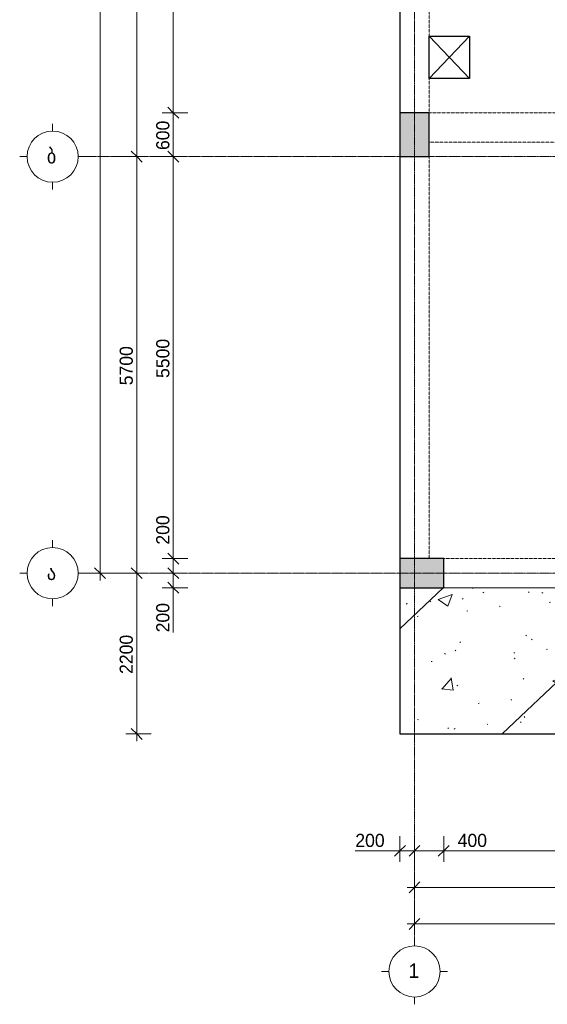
# Model space of a CAD drawing. Header units: millimetres. Extents: x -21500 to 4800, y -5900 to 33113.
# Tile 1 of 8: x -21500 to -14284, y -5900 to 7574. Entities that reach past the tile are written whole.
import ezdxf

# ---------------------------------------------------------------- set-up
doc = ezdxf.new("R2010")
doc.units = ezdxf.units.MM
for name, pattern in [('StructuralPlan-L04$0$Grid Line', [22.225, 12.7, -3.175, 3.175, -3.175]), ('StructuralPlan-L04$0$Hidden', [7.14375, 4.7625, -2.38125]), ('StructuralPlan-L04$0$Hidden 1_5', [2.2, 1.5, -0.7])]:
    doc.linetypes.add(name, pattern=pattern)
for name, color, linetype, lineweight in [('S - HATCH', 252, 'Continuous', 5), ('S - LINE', 7, 'Continuous', 20), ('StructuralPlan-L04$0$A-010-D_DIM', 7, 'Continuous', 5), ('StructuralPlan-L04$0$A-010-D_DIM-100', 7, 'Continuous', 5), ('StructuralPlan-L04$0$A-230-M_FLOOR', 7, 'Continuous', 30), ('StructuralPlan-L04$0$A-230-MH_FLOOR', 7, 'StructuralPlan-L04$0$Hidden', 15), ('StructuralPlan-L04$0$S-280-M_COLUMN', 7, 'Continuous', 30), ('StructuralPlan-L04$0$S-280-M_COLUMN main', 7, 'Continuous', 30), ('StructuralPlan-L04$0$S-280-M_STRUCT_FRAME 4', 7, 'StructuralPlan-L04$0$Hidden 1_5', 5), ('StructuralPlan-L04$0$Z-030-M_GRID', 7, 'Continuous', 5), ('StructuralPlan-L04$0$Z-033_T_GRIDREF', 7, 'Continuous', 5)]:
    doc.layers.add(name, color=color, linetype=linetype, lineweight=lineweight)
doc.styles.add('StructuralPlan-L04$0$Cubicon', font='Cubicon.ttf', dxfattribs={"height": 200})
doc.styles.add('StructuralPlan-L04$0$Cubicon_1', font='Cubicon.ttf', dxfattribs={"height": 200})
doc.styles.add('StructuralPlan-L04$0$Cubicon_2', font='Cubicon.ttf', dxfattribs={"height": 180})
doc.dimstyles.new('StructuralPlan-L04$0$CUB_DIM_1_8', dxfattribs={"dimscale": 304.8, "dimtxt": 181.601257, "dimasz": 0.492126, "dimexe": 0.492126, "dimexo": 0.0625, "dimgap": 0, "dimtad": 1, "dimdec": 0, "dimzin": 0, "dimdsep": 46, "dimtxsty": 'StructuralPlan-L04$0$Cubicon_2', "dimblk1": 'StructuralPlan-L04$0$_Oblique', "dimblk2": 'StructuralPlan-L04$0$_Oblique', "dimsah": 1, "dimcen": 0.09, "dimdle": 0.328084, "dimazin": 0, "dimtfac": 1, "dimtdec": 4, "dimtix": 1, "dimtmove": 0, "dimatfit": 3, "dimfxl": 0.656168, "dimfxlon": 1, "dimtvp": 1, "dimtolj": 1, "dimtzin": 0, "dimarcsym": 2})
doc.dimstyles.new('StructuralPlan-L04$0$CUB_DIM_1_8_1', dxfattribs={"dimscale": 304.8, "dimtxt": 181.601257, "dimasz": 0.492126, "dimexe": 0.492126, "dimexo": 0.0625, "dimgap": 0, "dimtad": 1, "dimdec": 0, "dimzin": 0, "dimdsep": 46, "dimtxsty": 'StructuralPlan-L04$0$Cubicon_2', "dimblk1": 'StructuralPlan-L04$0$_Oblique', "dimblk2": 'StructuralPlan-L04$0$_Oblique', "dimsah": 1, "dimcen": 0.09, "dimdle": 0.328084, "dimazin": 0, "dimtfac": 1, "dimtdec": 4, "dimtix": 1, "dimtmove": 1, "dimatfit": 3, "dimfxl": 0.656168, "dimfxlon": 1, "dimtvp": 1, "dimtolj": 1, "dimtzin": 0, "dimarcsym": 2})

# ---------------------------------------------------------------- blocks, each defined once
blk = doc.blocks.new('StructuralPlan-L04$0$Grid - 00_CUB_ღერძის თავი-752507-L04')
at = {"layer": 'StructuralPlan-L04$0$Z-033_T_GRIDREF'}
for p, q in [((0, 3.5), (0, 4.5)), ((-3.5, 0), (-4.5, 0)), ((3.5, 0), (4.5, 0)), ((0, -3.5), (0, -4.5))]:
    blk.add_line(p, q, dxfattribs=at)
blk.add_circle((0, 0), 3.5, dxfattribs=at)
blk = doc.blocks.new('StructuralPlan-L04$0$DIMBLOCK1-L04')
at = {"layer": 'StructuralPlan-L04$0$A-010-D_DIM-100', "transparency": 16777216}
for p, q in [((-16100, -4800), (-16100, -4600)), ((-600, -4800), (-600, -4600)), ((-16200, -4800), (-500, -4800)), ((-16100, -4800), (-16175, -4875)), ((-16100, -4800), (-16025, -4725)), ((-16100, -4800), (-16100, -4950)), ((-600, -4800), (-675, -4875)), ((-600, -4800), (-525, -4725)), ((-600, -4800), (-600, -4950))]:
    blk.add_line(p, q, dxfattribs=at)
at = {"layer": 'StructuralPlan-L04$0$A-010-D_DIM-100', "color": 0, "transparency": 16777216, "insert": (-8699, -4567), "char_height": 180, "width": 838.16, "attachment_point": 1, "line_spacing_factor": 0.931288, "style": 'StructuralPlan-L04$0$Cubicon_2'}
blk.add_mtext('15500', dxfattribs=at)
blk = doc.blocks.new('StructuralPlan-L04$0$_Oblique')
at = {"color": 0, "linetype": 'ByBlock', "lineweight": -2}
blk.add_line((-0.5, -0.5), (0.5, 0.5), dxfattribs=at)
blk = doc.blocks.new('StructuralPlan-L04$0$DIMBLOCK2-L04')
at = {"layer": 'StructuralPlan-L04$0$A-010-D_DIM-100', "transparency": 16777216}
for p, q in [((-16100, -4300), (-16100, -4100)), ((-10050, -4300), (-10050, -4100)), ((-16200, -4300), (-10050, -4300)), ((-16100, -4300), (-16175, -4375)), ((-16100, -4300), (-16025, -4225)), ((-16100, -4300), (-16100, -4450)), ((-10050, -4300), (-10125, -4375)), ((-10050, -4300), (-9975, -4225)), ((-10050, -4300), (-10050, -4450))]:
    blk.add_line(p, q, dxfattribs=at)
at = {"layer": 'StructuralPlan-L04$0$A-010-D_DIM-100', "color": 0, "transparency": 16777216, "insert": (-13354, -4067), "char_height": 180, "width": 670.53, "attachment_point": 1, "line_spacing_factor": 0.931288, "style": 'StructuralPlan-L04$0$Cubicon_2'}
blk.add_mtext('6050', dxfattribs=at)
blk = doc.blocks.new('StructuralPlan-L04$0$DIMBLOCK5-L04')
at = {"layer": 'StructuralPlan-L04$0$A-010-D_DIM-100', "transparency": 16777216}
for p, q in [((-16300, -3800), (-16300, -3600)), ((-16100, -3800), (-16100, -3600)), ((-16300, -3800), (-16225, -3725)), ((-16100, -3800), (-16025, -3725)), ((-16910, -3800), (-16390, -3800)), ((-16400, -3800), (-16100, -3800)), ((-16390, -3800), (-16200, -3800)), ((-16300, -3800), (-16375, -3875)), ((-16300, -3800), (-16300, -3950)), ((-16100, -3800), (-16175, -3875)), ((-16100, -3800), (-16100, -3950))]:
    blk.add_line(p, q, dxfattribs=at)
at = {"layer": 'StructuralPlan-L04$0$A-010-D_DIM-100', "color": 0, "transparency": 16777216, "insert": (-16910, -3567), "char_height": 180, "width": 502.9, "attachment_point": 1, "line_spacing_factor": 0.931288, "style": 'StructuralPlan-L04$0$Cubicon_2'}
blk.add_mtext('200', dxfattribs=at)
blk = doc.blocks.new('StructuralPlan-L04$0$DIMBLOCK6-L04')
at = {"layer": 'StructuralPlan-L04$0$A-010-D_DIM-100', "transparency": 16777216}
for p, q in [((-16100, -3800), (-16100, -3600)), ((-15700, -3800), (-15700, -3600)), ((-16100, -3800), (-16025, -3725)), ((-15700, -3800), (-15625, -3725)), ((-16100, -3800), (-16175, -3875)), ((-16100, -3800), (-15700, -3800)), ((-16100, -3800), (-16100, -3950)), ((-15610, -3800), (-15900, -3800)), ((-15700, -3800), (-15775, -3875)), ((-15700, -3800), (-15700, -3950)), ((-15090, -3800), (-15610, -3800))]:
    blk.add_line(p, q, dxfattribs=at)
at = {"layer": 'StructuralPlan-L04$0$A-010-D_DIM-100', "color": 0, "transparency": 16777216, "insert": (-15510, -3567), "char_height": 180, "width": 502.9, "attachment_point": 1, "line_spacing_factor": 0.931288, "style": 'StructuralPlan-L04$0$Cubicon_2'}
blk.add_mtext('400', dxfattribs=at)
blk = doc.blocks.new('StructuralPlan-L04$0$DIMBLOCK7-L04')
at = {"layer": 'StructuralPlan-L04$0$A-010-D_DIM-100', "transparency": 16777216}
for p, q in [((-15700, -3800), (-15700, -3600)), ((-10450, -3800), (-10450, -3600)), ((-15700, -3800), (-15625, -3725)), ((-10450, -3800), (-10375, -3725)), ((-15700, -3800), (-15775, -3875)), ((-15700, -3800), (-10450, -3800)), ((-15700, -3800), (-15700, -3950)), ((-10450, -3800), (-10525, -3875)), ((-10450, -3800), (-10450, -3950))]:
    blk.add_line(p, q, dxfattribs=at)
at = {"layer": 'StructuralPlan-L04$0$A-010-D_DIM-100', "color": 0, "transparency": 16777216, "insert": (-13354, -3567), "char_height": 180, "width": 670.53, "attachment_point": 1, "line_spacing_factor": 0.931288, "style": 'StructuralPlan-L04$0$Cubicon_2'}
blk.add_mtext('5250', dxfattribs=at)
blk = doc.blocks.new('StructuralPlan-L04$0$DIMBLOCK30-L04')
at = {"layer": 'StructuralPlan-L04$0$A-010-D_DIM-100', "transparency": 16777216}
for p, q in [((-20400, 17400), (-20600, 17400)), ((-20400, 17400), (-20475, 17475)), ((-20400, -100), (-20400, 17500)), ((-20400, 17400), (-20325, 17325)), ((-20400, 17400), (-20250, 17400)), ((-20400, 0), (-20475, 75)), ((-20400, 0), (-20600, 0)), ((-20400, 0), (-20325, -75)), ((-20400, 0), (-20250, 0))]:
    blk.add_line(p, q, dxfattribs=at)
at = {"layer": 'StructuralPlan-L04$0$A-010-D_DIM-100', "color": 0, "transparency": 16777216, "insert": (-20633, 8351), "char_height": 180, "width": 838.16, "attachment_point": 1, "rotation": 90, "line_spacing_factor": 0.931288, "style": 'StructuralPlan-L04$0$Cubicon_2'}
blk.add_mtext('17400', dxfattribs=at)
blk = doc.blocks.new('StructuralPlan-L04$0$DIMBLOCK31-L04')
at = {"layer": 'StructuralPlan-L04$0$A-010-D_DIM-100', "transparency": 16777216}
for p, q in [((-19900, 5700), (-20100, 5700)), ((-19900, 5700), (-19975, 5775)), ((-19900, -100), (-19900, 5700)), ((-19900, 5700), (-19825, 5625)), ((-19900, 5700), (-19750, 5700)), ((-19900, 0), (-19975, 75)), ((-19900, 0), (-20100, 0)), ((-19900, 0), (-19825, -75)), ((-19900, 0), (-19750, 0))]:
    blk.add_line(p, q, dxfattribs=at)
at = {"layer": 'StructuralPlan-L04$0$A-010-D_DIM-100', "color": 0, "transparency": 16777216, "insert": (-20133, 2571), "char_height": 180, "width": 670.53, "attachment_point": 1, "rotation": 90, "line_spacing_factor": 0.931288, "style": 'StructuralPlan-L04$0$Cubicon_2'}
blk.add_mtext('5700', dxfattribs=at)
blk = doc.blocks.new('StructuralPlan-L04$0$DIMBLOCK32-L04')
at = {"layer": 'StructuralPlan-L04$0$A-010-D_DIM-100', "transparency": 16777216}
for p, q in [((-19900, 11700), (-19975, 11775)), ((-19900, 11700), (-20100, 11700)), ((-19900, 5700), (-19900, 11700)), ((-19900, 11700), (-19825, 11625)), ((-19900, 11700), (-19750, 11700)), ((-19900, 5700), (-20100, 5700)), ((-19900, 5700), (-19975, 5775)), ((-19900, 5700), (-19825, 5625)), ((-19900, 5700), (-19750, 5700))]:
    blk.add_line(p, q, dxfattribs=at)
at = {"layer": 'StructuralPlan-L04$0$A-010-D_DIM-100', "color": 0, "transparency": 16777216, "insert": (-20133, 8421), "char_height": 180, "width": 670.53, "attachment_point": 1, "rotation": 90, "line_spacing_factor": 0.931288, "style": 'StructuralPlan-L04$0$Cubicon_2'}
blk.add_mtext('6000', dxfattribs=at)
blk = doc.blocks.new('StructuralPlan-L04$0$DIMBLOCK34-L04')
at = {"layer": 'StructuralPlan-L04$0$A-010-D_DIM-100', "transparency": 16777216}
for p, q in [((-19400, 0), (-19475, 75)), ((-19400, 0), (-19600, 0)), ((-19400, -200), (-19475, -125)), ((-19400, -300), (-19400, 0)), ((-19400, 0), (-19325, -75)), ((-19400, 0), (-19250, 0)), ((-19400, -290), (-19400, -100)), ((-19400, -200), (-19550, -200)), ((-19400, -200), (-19325, -275)), ((-19400, -200), (-19200, -200)), ((-19400, -810), (-19400, -290))]:
    blk.add_line(p, q, dxfattribs=at)
at = {"layer": 'StructuralPlan-L04$0$A-010-D_DIM-100', "color": 0, "transparency": 16777216, "insert": (-19633, -810), "char_height": 180, "width": 502.9, "attachment_point": 1, "rotation": 90, "line_spacing_factor": 0.931288, "style": 'StructuralPlan-L04$0$Cubicon_2'}
blk.add_mtext('200', dxfattribs=at)
blk = doc.blocks.new('StructuralPlan-L04$0$DIMBLOCK35-L04')
at = {"layer": 'StructuralPlan-L04$0$A-010-D_DIM-100', "transparency": 16777216}
for p, q in [((-19400, 810), (-19400, 290)), ((-19400, 200), (-19475, 275)), ((-19400, 290), (-19400, 100)), ((-19400, 200), (-19550, 200)), ((-19400, 0), (-19400, 200)), ((-19400, 200), (-19325, 125)), ((-19400, 200), (-19200, 200)), ((-19400, 0), (-19475, 75)), ((-19400, 0), (-19600, 0)), ((-19400, 0), (-19325, -75)), ((-19400, 0), (-19250, 0))]:
    blk.add_line(p, q, dxfattribs=at)
at = {"layer": 'StructuralPlan-L04$0$A-010-D_DIM-100', "color": 0, "transparency": 16777216, "insert": (-19633, 390), "char_height": 180, "width": 502.9, "attachment_point": 1, "rotation": 90, "line_spacing_factor": 0.931288, "style": 'StructuralPlan-L04$0$Cubicon_2'}
blk.add_mtext('200', dxfattribs=at)
blk = doc.blocks.new('StructuralPlan-L04$0$DIMBLOCK36-L04')
at = {"layer": 'StructuralPlan-L04$0$A-010-D_DIM-100', "transparency": 16777216}
for p, q in [((-19400, 5700), (-19600, 5700)), ((-19400, 5700), (-19475, 5775)), ((-19400, 200), (-19400, 5700)), ((-19400, 5700), (-19325, 5625)), ((-19400, 5700), (-19250, 5700)), ((-19400, 200), (-19475, 275)), ((-19400, 200), (-19550, 200)), ((-19400, 200), (-19325, 125)), ((-19400, 200), (-19200, 200))]:
    blk.add_line(p, q, dxfattribs=at)
at = {"layer": 'StructuralPlan-L04$0$A-010-D_DIM-100', "color": 0, "transparency": 16777216, "insert": (-19633, 2671), "char_height": 180, "width": 670.53, "attachment_point": 1, "rotation": 90, "line_spacing_factor": 0.931288, "style": 'StructuralPlan-L04$0$Cubicon_2'}
blk.add_mtext('5500', dxfattribs=at)
blk = doc.blocks.new('StructuralPlan-L04$0$DIMBLOCK37-L04')
at = {"layer": 'StructuralPlan-L04$0$A-010-D_DIM-100', "transparency": 16777216}
for p, q in [((-19400, 6300), (-19475, 6375)), ((-19400, 6300), (-19550, 6300)), ((-19400, 5700), (-19400, 6300)), ((-19400, 6300), (-19325, 6225)), ((-19400, 6300), (-19200, 6300)), ((-19400, 5700), (-19600, 5700)), ((-19400, 5700), (-19475, 5775)), ((-19400, 5700), (-19325, 5625)), ((-19400, 5700), (-19250, 5700))]:
    blk.add_line(p, q, dxfattribs=at)
at = {"layer": 'StructuralPlan-L04$0$A-010-D_DIM-100', "color": 0, "transparency": 16777216, "insert": (-19633, 5790), "char_height": 180, "width": 502.9, "attachment_point": 1, "rotation": 90, "line_spacing_factor": 0.931288, "style": 'StructuralPlan-L04$0$Cubicon_2'}
blk.add_mtext('600', dxfattribs=at)
blk = doc.blocks.new('StructuralPlan-L04$0$DIMBLOCK38-L04')
at = {"layer": 'StructuralPlan-L04$0$A-010-D_DIM-100', "transparency": 16777216}
for p, q in [((-19400, 11300), (-19475, 11375)), ((-19400, 11300), (-19550, 11300)), ((-19400, 6300), (-19400, 11300)), ((-19400, 11300), (-19325, 11225)), ((-19400, 11300), (-19200, 11300)), ((-19400, 6300), (-19475, 6375)), ((-19400, 6300), (-19550, 6300)), ((-19400, 6300), (-19325, 6225)), ((-19400, 6300), (-19200, 6300))]:
    blk.add_line(p, q, dxfattribs=at)
at = {"layer": 'StructuralPlan-L04$0$A-010-D_DIM-100', "color": 0, "transparency": 16777216, "insert": (-19633, 8521), "char_height": 180, "width": 670.53, "attachment_point": 1, "rotation": 90, "line_spacing_factor": 0.931288, "style": 'StructuralPlan-L04$0$Cubicon_2'}
blk.add_mtext('5000', dxfattribs=at)
blk = doc.blocks.new('StructuralPlan-L04$0$DIMBLOCK84-L04')
at = {"layer": 'StructuralPlan-L04$0$A-010-D_DIM-100', "transparency": 16777216}
for p, q in [((-19900, 0), (-19975, 75)), ((-19900, -2300), (-19900, 100)), ((-19900, 0), (-20100, 0)), ((-19900, 0), (-19825, -75)), ((-19900, 0), (-19750, 0)), ((-19900, -2200), (-19975, -2125)), ((-19900, -2200), (-20050, -2200)), ((-19900, -2200), (-19825, -2275)), ((-19900, -2200), (-19700, -2200))]:
    blk.add_line(p, q, dxfattribs=at)
at = {"layer": 'StructuralPlan-L04$0$A-010-D_DIM-100', "color": 0, "transparency": 16777216, "insert": (-20133, -1379), "char_height": 180, "width": 670.53, "attachment_point": 1, "rotation": 90, "line_spacing_factor": 0.931288, "style": 'StructuralPlan-L04$0$Cubicon_2'}
blk.add_mtext('2200', dxfattribs=at)
blk = doc.blocks.new('A$C48b6c5dc')
at = {"layer": 'S - HATCH', "lineweight": 0, "transparency": 33554684}
h = blk.add_hatch(dxfattribs=at)
h.set_pattern_fill('FP_7', color=256, scale=3.567164, angle=-135, style=0, pattern_type=2)
h.set_pattern_definition([(43.548, (-111060.8, -88068.5), (-1382.423, 1454.328), []), (48.548, (-111060.8, -88068.5), (1914.067, -216.457), [200.653, -2207.183]), (353.548, (-111060.8, -88068.5), (-320.1, 2021.156), [160.522, -1765.746]), (99, (-110901.3, -88086.5), (1593.953, 1804.714), [170.528, -1875.818]), (44.733, (-111047.3, -87533.6), (2843.137, -514.994), [300.98, -3310.774]), (95.184, (-110810.4, -87576.5), (2565.79, 2541.947), [255.794, -2813.726]), (349.733, (-111047.3, -87533.6), (2565.77, 2541.965), [240.784, -2648.62]), (19.548, (-110783.2, -87674.1), (1569.14, -1117.276), [200.653, -2207.183]), (324.548, (-110783.2, -87674.1), (699.908, 1922.927), [160.522, -1765.746]), (70, (-110652.5, -87767.2), (2269.045, 805.675), [170.528, -1875.818]), (36.048, (-111060.84, -88068.5), (36.7263, 593.0033), [14.95, -1147.9456, 14.95, -1180.05, -1181.623]), (36.048, (-111060.84, -88068.5), (36.7263, 593.0033), [-2357.8956, 14.95, -1166.673]), (6.048, (-111060.84, -88068.5), (486.881, 691.3504), [14.95, -666.3784, 14.95, -1121.192, -450.3545]), (6.048, (-111060.84, -88068.5), (486.881, 691.3504), [-1817.47, 14.95, -435.4045]), (326.048, (-111458.45, -88058.43), (950.791, -64.3417), [14.95, -430.9455, 14.95, -1376.244, -1846.0075]), (326.048, (-111458.45, -88058.43), (950.791, -64.3417), [-1837.09, 14.95, -1831.0575]), (316.048, (-111636.75, -88053.9), (1044.3507, 152.131), [14.95, -564.714, 14.95, -908.9456, -1310.933]), (316.048, (-111636.75, -88053.9), (1044.3507, 152.131), [-1503.56, 14.95, -1295.983])])
h.paths.add_polyline_path([(-16300, -200), (-16300, -2200), (-9850, -2200), (-9850, -200)])
blk = doc.blocks.new('StructuralPlan-L04')
at = {"layer": 'StructuralPlan-L04$0$S-280-M_COLUMN main', "true_color": 0xa4a4a4}
for points in [[(-15900, 5700), (-15900, 6300), (-16300, 6300), (-16300, 5700)], [(-15700, -200), (-15700, 200), (-16300, 200), (-16300, -200)]]:
    blk.add_hatch(color=253, dxfattribs=at).paths.add_polyline_path(points)
at = {"lineweight": 30}
for p, q in [((-15900, 7350), (-15350, 6770)), ((-15900, 6770), (-15350, 7350))]:
    blk.add_line(p, q, dxfattribs=at)
at = {"layer": 'StructuralPlan-L04$0$A-230-M_FLOOR'}
for p, q in [((-16300, 11300), (-16300, 6300)), ((-15900, 6770), (-15900, 7350)), ((-15900, 7350), (-15350, 7350)), ((-15350, 7350), (-15350, 6770)), ((-15350, 6770), (-15900, 6770)), ((-16300, 5700), (-16300, 200)), ((-16300, -200), (-16300, -2200)), ((-16300, -2200), (-9850, -2200))]:
    blk.add_line(p, q, dxfattribs=at)
at = {"layer": 'StructuralPlan-L04$0$A-230-MH_FLOOR'}
blk.add_line((-15700, -200), (-10450, -200), dxfattribs=at)
at = {"layer": 'StructuralPlan-L04$0$S-280-M_COLUMN'}
for p, q in [((-15900, 6300), (-16300, 6300)), ((-16300, 6300), (-16300, 5700)), ((-15900, 5700), (-15900, 6300)), ((-16300, 5700), (-15900, 5700)), ((-15700, 200), (-16300, 200)), ((-16300, 200), (-16300, -200)), ((-15700, -200), (-15700, 200)), ((-16300, -200), (-15700, -200))]:
    blk.add_line(p, q, dxfattribs=at)
at = {"layer": 'StructuralPlan-L04$0$S-280-M_STRUCT_FRAME 4'}
for p, q in [((-15900, 10500), (-15900, 7350)), ((-15900, 6770), (-15900, 6300)), ((-15900, 6300), (-11550, 6300)), ((-10250, 5900), (-15900, 5900)), ((-15900, 5700), (-15900, 200)), ((-15700, 200), (-10450, 200))]:
    blk.add_line(p, q, dxfattribs=at)
at = {"layer": 'StructuralPlan-L04$0$Z-030-M_GRID', "linetype": 'StructuralPlan-L04$0$Grid Line'}
for p, q in [((-16100, 22400), (-16100, -5000)), ((3900, 5700), (-20600, 5700)), ((3900, 0), (-20600, 0))]:
    blk.add_line(p, q, dxfattribs=at)
at = {"layer": 'StructuralPlan-L04$0$Z-033_T_GRIDREF', "xscale": 99.99999999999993, "yscale": 99.99999999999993, "zscale": 99.99999999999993}
for p, rotation in [((-21050, 5700), 89.99999999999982), ((-21050, 0), 89.99999999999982), ((-16100, -5450), 180)]:
    blk.add_blockref('StructuralPlan-L04$0$Grid - 00_CUB_ღერძის თავი-752507-L04', p, dxfattribs=dict(at, rotation=rotation))
at = {"layer": 'StructuralPlan-L04$0$Z-033_T_GRIDREF', "char_height": 200, "width": 192.405, "attachment_point": 1}
for s, insert, style in [('\\fCubicon|b0|i0|c254|p2|;ბ', (-21129.9, 5807.1), 'StructuralPlan-L04$0$Cubicon'), ('\\fCubicon|b0|i0|c254|p2|;ა', (-21129.9, 107.1), 'StructuralPlan-L04$0$Cubicon'), ('\\fCubicon|b0|i0|c204|p2|;1', (-16182.4, -5340.2), 'StructuralPlan-L04$0$Cubicon_1')]:
    blk.add_mtext(s, dxfattribs=dict(at, insert=insert, style=style))
at = {"layer": 'StructuralPlan-L04$0$A-010-D_DIM'}
for base, p1, p2, override, picture, middle in [((-20400, 17400), (-20600, 0), (-20600, 17400), {"dimpost": '<>', "dimfxl": 17399.999996}, 'StructuralPlan-L04$0$DIMBLOCK30-L04', (-20491.8, 8700)), ((-19900, 11700), (-20100, 5700), (-20100, 11700), {"dimpost": '<>', "dimfxl": 6000}, 'StructuralPlan-L04$0$DIMBLOCK32-L04', (-19991.8, 8700)), ((-19400, 11300), (-19200, 6300), (-19200, 11300), {"dimpost": '<>', "dimfxl": 4999.999917}, 'StructuralPlan-L04$0$DIMBLOCK38-L04', (-19491.8, 8800)), ((-19400, 6300), (-19600, 5700), (-19200, 6300), {"dimpost": '<>', "dimfxl": 721.110255}, 'StructuralPlan-L04$0$DIMBLOCK37-L04', (-19491.8, 6000)), ((-19900, 5700), (-20100, 0), (-20100, 5700), {"dimpost": '<>', "dimfxl": 5700.000079}, 'StructuralPlan-L04$0$DIMBLOCK31-L04', (-19991.8, 2850)), ((-19400, 5700), (-19200, 200), (-19600, 5700), {"dimpost": '<>', "dimfxl": 5514.52635}, 'StructuralPlan-L04$0$DIMBLOCK36-L04', (-19491.8, 2950)), ((-19900, 0), (-19700, -2200), (-20100, 0), {"dimpost": '<>', "dimfxl": 2236.067977}, 'StructuralPlan-L04$0$DIMBLOCK84-L04', (-19991.8, -1100))]:
    dim = blk.add_linear_dim(base=base, p1=p1, p2=p2, angle=90, dimstyle='StructuralPlan-L04$0$CUB_DIM_1_8', override=override, dxfattribs=at)
    dim.commit()
    dim.dimension.update_dxf_attribs({"geometry": picture, "text_midpoint": middle})
for base, p1, p2, override, picture, middle in [((-19400, 200), (-19600, 0), (-19200, 200), {"dimpost": '<>', "dimfxl": 447.213596}, 'StructuralPlan-L04$0$DIMBLOCK35-L04', (-19513.1, 641.9)), ((-19400, 0), (-19200, -200), (-19600, 0), {"dimpost": '<>', "dimfxl": 447.213595}, 'StructuralPlan-L04$0$DIMBLOCK34-L04', (-19513.1, -558.1))]:
    dim = blk.add_linear_dim(base=base, p1=p1, p2=p2, angle=90, dimstyle='StructuralPlan-L04$0$CUB_DIM_1_8_1', override=override, dxfattribs=at)
    dim.commit()
    dim.dimension.update_dxf_attribs({"geometry": picture, "text_midpoint": middle, "dimtype": 128, "text_rotation": 90})
for base, p1, p2, override, picture, middle in [((-16100, -3800), (-16300, -3600), (-16100, -3600), {"dimpost": '<>', "dimfxl": 200}, 'StructuralPlan-L04$0$DIMBLOCK5-L04', (-16658.1, -3686.9)), ((-15700, -3800), (-16100, -3600), (-15700, -3600), {"dimpost": '<>', "dimfxl": 400}, 'StructuralPlan-L04$0$DIMBLOCK6-L04', (-15258.1, -3686.9))]:
    dim = blk.add_linear_dim(base=base, p1=p1, p2=p2, dimstyle='StructuralPlan-L04$0$CUB_DIM_1_8_1', override=override, dxfattribs=at)
    dim.commit()
    dim.dimension.update_dxf_attribs({"geometry": picture, "text_midpoint": middle, "dimtype": 128})
for base, p1, p2, override, picture, middle in [((-10450, -3800), (-15700, -3600), (-10450, -3600), {"dimpost": '<>', "dimfxl": 5250.000053}, 'StructuralPlan-L04$0$DIMBLOCK7-L04', (-13075, -3708.2)), ((-10050, -4300), (-16100, -4100), (-10050, -4100), {"dimpost": '<>', "dimfxl": 6050.000053}, 'StructuralPlan-L04$0$DIMBLOCK2-L04', (-13075, -4208.2)), ((-600, -4800), (-16100, -4600), (-600, -4600), {"dimpost": '<>', "dimfxl": 15500}, 'StructuralPlan-L04$0$DIMBLOCK1-L04', (-8350, -4708.2))]:
    dim = blk.add_linear_dim(base=base, p1=p1, p2=p2, dimstyle='StructuralPlan-L04$0$CUB_DIM_1_8', override=override, dxfattribs=at)
    dim.commit()
    dim.dimension.update_dxf_attribs({"geometry": picture, "text_midpoint": middle})

msp = doc.modelspace()

# ---------------------------------------------------------------- block references
at = {"layer": 'S - HATCH', "lineweight": 0}
msp.add_blockref('A$C48b6c5dc', (0, 0), dxfattribs=at)
at = {"layer": 'S - LINE'}
msp.add_blockref('StructuralPlan-L04', (0, 0), dxfattribs=at)

doc.saveas('drawing.dxf')
